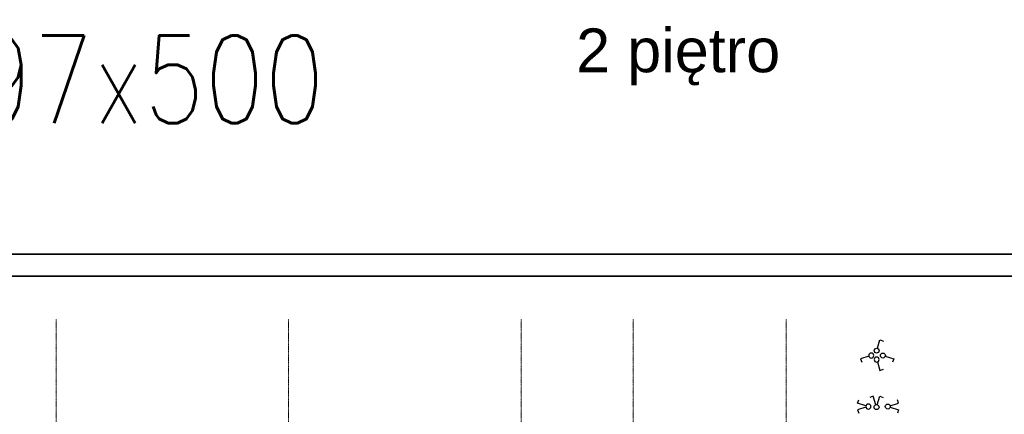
# Model space of a CAD drawing. Header units: centimetres. Extents: x 14504 to 44111, y -18976 to -7683.
# Tile 137 of 141: x 36046 to 38294, y -8584 to -7683. Entities that reach past the tile are written whole.
import ezdxf

# ---------------------------------------------------------------- set-up
doc = ezdxf.new("R2010")
doc.units = ezdxf.units.CM
doc.linetypes.add('Linia siatki', pattern=[0.9925, 0.47, -0.2175, 0.0875, -0.2175])
for name, color, linetype, lineweight in [('_gruba', 90, 'Continuous', 35), ('G-ANNO-TEXT', 8, 'Continuous', 9), ('IE inst', 1, 'Continuous', 50), ('S-GRID', 8, 'Continuous', 9)]:
    doc.layers.add(name, color=color, linetype=linetype, lineweight=lineweight)
doc.styles.add('Arial_6', font='arial.ttf', dxfattribs={"height": 100})
doc.styles.get("Standard").update_dxf_attribs({"font": 'romans.shx', "width": 0.8, "height": 20})

# ---------------------------------------------------------------- blocks, each defined once
blk = doc.blocks.new('8u')
at = {"layer": 'IE inst', "lineweight": -3}
for p, q in [((37772.7, 44464.4), (37764.9, 44461.5)), ((37778.6, 44445.2), (37772.7, 44464.4)), ((37781.8, 44445.2), (37787.7, 44464.4)), ((37787.7, 44464.4), (37795.5, 44461.5))]:
    blk.add_line(p, q, dxfattribs=at)
blk.add_circle((37780.2, 44439.7), 5.73, dxfattribs=at)
blk = doc.blocks.new('w1')
at = {"layer": 'IE inst', "lineweight": -3}
for p, q in [((158332.4, 68083.9), (158338.3, 68103.1)), ((158338.3, 68103.1), (158346.1, 68100.2))]:
    blk.add_line(p, q, dxfattribs=at)
blk.add_circle((158330.8, 68078.4), 5.73, dxfattribs=at)

msp = doc.modelspace()

# ---------------------------------------------------------------- linework, layer by layer
at = {"layer": '_gruba'}
for points in [[(35620.2, -8218.3), (40620.2, -8218.3), (40620.2, -11188.3), (35620.2, -11188.3)], [(35670.2, -11138.3), (40570.2, -11138.3), (40570.2, -8268.3), (35670.2, -8268.3)]]:
    msp.add_lwpolyline(points, dxfattribs=at)
at = {"layer": 'S-GRID', "linetype": 'Linia siatki'}
for p, q in [((36129.6, -8366.5), (36129.6, -10670.8)), ((36660.1, -8366.5), (36660.1, -10670.8)), ((37191.1, -8366.5), (37191.1, -10670.8)), ((37447.1, -8366.5), (37447.1, -10670.8)), ((37796.1, -8366.5), (37796.1, -10670.8))]:
    msp.add_line(p, q, dxfattribs=at)

# ---------------------------------------------------------------- block references
at = {"layer": 'IE inst', "lineweight": -3}
msp.add_blockref('w1', (-120328.1, -76517.1), dxfattribs=at)
at = {"layer": 'IE inst', "lineweight": -3, "xscale": -1}
for p, rotation in [((106068.8, 149881), 90), ((-120328.1, 59619.4), 180)]:
    msp.add_blockref('w1', p, dxfattribs=dict(at, rotation=rotation))
at = {"layer": 'IE inst', "lineweight": -3, "rotation": 270}
msp.add_blockref('w1', (-30061.5, 149881), dxfattribs=at)
at = {"layer": 'IE inst', "xscale": -1, "rotation": 90}
msp.add_blockref('8u', (82423.5, 29213.9), dxfattribs=at)
at = {"layer": 'IE inst'}
msp.add_blockref('8u', (222.2, -53007.3), dxfattribs=at)
at = {"layer": 'IE inst', "rotation": 270}
msp.add_blockref('8u', (-6411.6, 29213.9), dxfattribs=at)

# ---------------------------------------------------------------- texts
at = {"layer": 'G-ANNO-TEXT', "color": 1, "insert": (37316.6, -7702.8), "char_height": 100, "width": 2744.176, "attachment_point": 1, "style": 'Arial_6'}
msp.add_mtext('2 piętro', dxfattribs=at)
at = {"layer": 'IE inst', "insert": (35802.8, -7718.9), "char_height": 200, "attachment_point": 1}
msp.add_mtext_dynamic_manual_height_columns('297x500', width=114.241, gutter_width=1000, heights=[0], dxfattribs=at)

doc.saveas('drawing.dxf')
